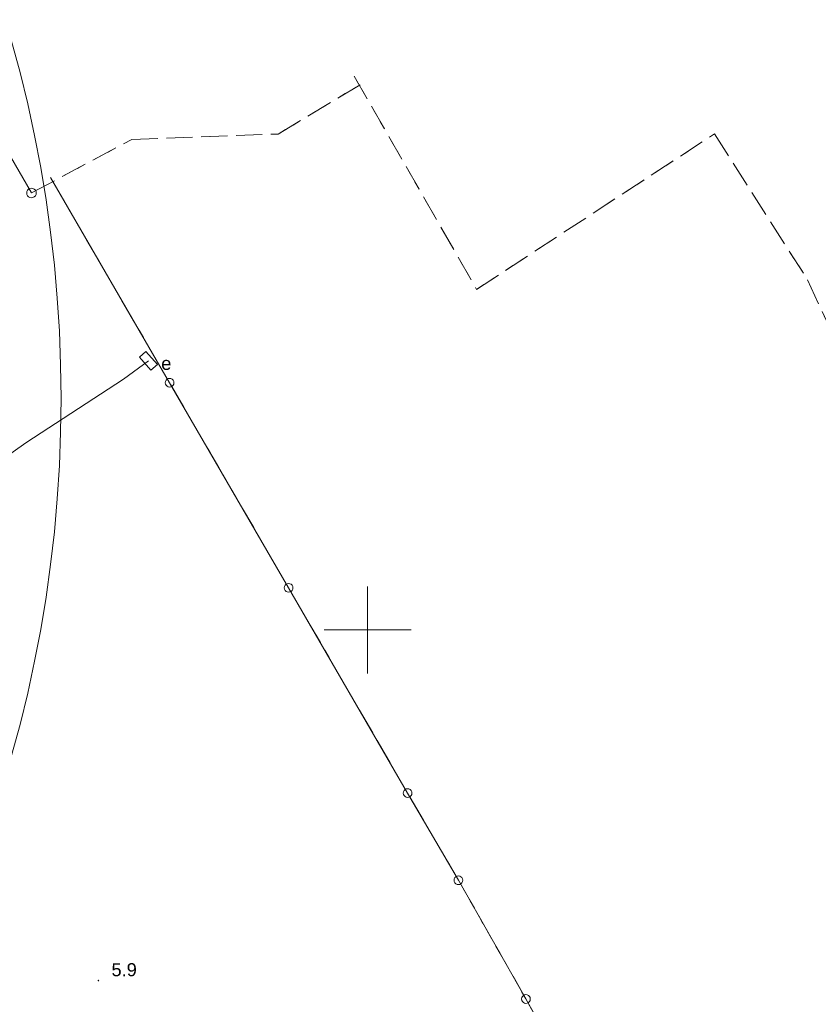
# Model space of a CAD drawing. Extents: x 5474185 to 5474933, y 5916077 to 5916824.
# Tile 214 of 256: x 5474730 to 5474776, y 5916328 to 5916385. Entities that reach past the tile are written whole.
import ezdxf
from ezdxf.enums import TextEntityAlignment as Align

# ---------------------------------------------------------------- set-up
doc = ezdxf.new("R2010")
doc.units = 0
doc.linetypes.add('PRZER1-1', pattern=[1, 0.5, -0.5])
doc.linetypes.add('PRZER3-1', pattern=[2, 1.5, -0.5])
for name, color, linetype, lineweight in [('GEPPGD', 253, 'CONTINUOUS', 18), ('GESDZI', 253, 'CONTINUOUS', 18), ('GESKKL', 253, 'CONTINUOUS', 18), ('GESUZY', 253, 'CONTINUOUS', 18), ('GSPWPN', 253, 'CONTINUOUS', 13), ('GSPWPN_O', 253, 'CONTINUOUS', 13), ('GULEPR', 254, 'CONTINUOUS', 18), ('GUPESE', 254, 'CONTINUOUS', 18), ('GUPESE_O', 254, 'CONTINUOUS', 18), ('IS HP zasięg', 251, 'CONTINUOUS', 20), ('Ramka sekcyjna', 253, 'CONTINUOUS', 18)]:
    doc.layers.add(name, color=color, linetype=linetype, lineweight=lineweight)
doc.styles.add('Arial', font='arial.ttf')

msp = doc.modelspace()

# ---------------------------------------------------------------- hatches: boundary and pattern name
at = {"layer": 'GSPWPN'}
msp.add_hatch(color=256, dxfattribs=at).paths.add_polyline_path([(5474734.53, 5916329.795), (5474734.518353, 5916329.796533), (5474734.5075, 5916329.801029), (5474734.49818, 5916329.80818), (5474734.491029, 5916329.8175), (5474734.486533, 5916329.828353), (5474734.485, 5916329.84), (5474734.486533, 5916329.851647), (5474734.491029, 5916329.8625), (5474734.49818, 5916329.87182), (5474734.5075, 5916329.878971), (5474734.518353, 5916329.883467), (5474734.53, 5916329.885), (5474734.541647, 5916329.883467), (5474734.5525, 5916329.878971), (5474734.56182, 5916329.87182), (5474734.568971, 5916329.8625), (5474734.573467, 5916329.851647), (5474734.575, 5916329.84), (5474734.573467, 5916329.828353), (5474734.568971, 5916329.8175), (5474734.56182, 5916329.80818), (5474734.5525, 5916329.801029), (5474734.541647, 5916329.796533)])

# ---------------------------------------------------------------- linework, layer by layer
at = {"layer": 'GEPPGD', "flags": 128}
for points, elevation in [([(5474730.681546, 5916375.399656), (5474730.766526, 5916375.386197), (5474730.843187, 5916375.347136), (5474730.904026, 5916375.286297), (5474730.943087, 5916375.209636), (5474730.956546, 5916375.124656), (5474730.943087, 5916375.039677), (5474730.904026, 5916374.963016), (5474730.843187, 5916374.902177), (5474730.766526, 5916374.863116), (5474730.681546, 5916374.849656), (5474730.596567, 5916374.863116), (5474730.519906, 5916374.902177), (5474730.459067, 5916374.963016), (5474730.420006, 5916375.039677), (5474730.406546, 5916375.124656), (5474730.420006, 5916375.209636), (5474730.459067, 5916375.286297), (5474730.519906, 5916375.347136), (5474730.596567, 5916375.386197), (5474730.681546, 5916375.399656)], 11.264), ([(5474738.62, 5916364.46), (5474738.697254, 5916364.447764), (5474738.766946, 5916364.412254), (5474738.822254, 5916364.356946), (5474738.857764, 5916364.287254), (5474738.87, 5916364.21), (5474738.857764, 5916364.132746), (5474738.822254, 5916364.063054), (5474738.766946, 5916364.007746), (5474738.697254, 5916363.972236), (5474738.62, 5916363.96), (5474738.542746, 5916363.972236), (5474738.473054, 5916364.007746), (5474738.417746, 5916364.063054), (5474738.382236, 5916364.132746), (5474738.37, 5916364.21), (5474738.382236, 5916364.287254), (5474738.417746, 5916364.356946), (5474738.473054, 5916364.412254), (5474738.542746, 5916364.447764), (5474738.62, 5916364.46)], 10.24), ([(5474745.46, 5916352.67), (5474745.537254, 5916352.657764), (5474745.606946, 5916352.622254), (5474745.662254, 5916352.566946), (5474745.697764, 5916352.497254), (5474745.71, 5916352.42), (5474745.697764, 5916352.342746), (5474745.662254, 5916352.273054), (5474745.606946, 5916352.217746), (5474745.537254, 5916352.182236), (5474745.46, 5916352.17), (5474745.382746, 5916352.182236), (5474745.313054, 5916352.217746), (5474745.257746, 5916352.273054), (5474745.222236, 5916352.342746), (5474745.21, 5916352.42), (5474745.222236, 5916352.497254), (5474745.257746, 5916352.566946), (5474745.313054, 5916352.622254), (5474745.382746, 5916352.657764), (5474745.46, 5916352.67)], 10.24), ([(5474752.3, 5916340.87), (5474752.377254, 5916340.857764), (5474752.446946, 5916340.822254), (5474752.502254, 5916340.766946), (5474752.537764, 5916340.697254), (5474752.55, 5916340.62), (5474752.537764, 5916340.542746), (5474752.502254, 5916340.473054), (5474752.446946, 5916340.417746), (5474752.377254, 5916340.382236), (5474752.3, 5916340.37), (5474752.222746, 5916340.382236), (5474752.153054, 5916340.417746), (5474752.097746, 5916340.473054), (5474752.062236, 5916340.542746), (5474752.05, 5916340.62), (5474752.062236, 5916340.697254), (5474752.097746, 5916340.766946), (5474752.153054, 5916340.822254), (5474752.222746, 5916340.857764), (5474752.3, 5916340.87)], 10.24), ([(5474755.22, 5916335.86), (5474755.297254, 5916335.847764), (5474755.366946, 5916335.812254), (5474755.422254, 5916335.756946), (5474755.457764, 5916335.687254), (5474755.47, 5916335.61), (5474755.457764, 5916335.532746), (5474755.422254, 5916335.463054), (5474755.366946, 5916335.407746), (5474755.297254, 5916335.372236), (5474755.22, 5916335.36), (5474755.142746, 5916335.372236), (5474755.073054, 5916335.407746), (5474755.017746, 5916335.463054), (5474754.982236, 5916335.532746), (5474754.97, 5916335.61), (5474754.982236, 5916335.687254), (5474755.017746, 5916335.756946), (5474755.073054, 5916335.812254), (5474755.142746, 5916335.847764), (5474755.22, 5916335.86)], 10.24), ([(5474759.1, 5916329.03), (5474759.177254, 5916329.017764), (5474759.246946, 5916328.982254), (5474759.302254, 5916328.926946), (5474759.337764, 5916328.857254), (5474759.35, 5916328.78), (5474759.337764, 5916328.702746), (5474759.302254, 5916328.633054), (5474759.246946, 5916328.577746), (5474759.177254, 5916328.542236), (5474759.1, 5916328.53), (5474759.022746, 5916328.542236), (5474758.953054, 5916328.577746), (5474758.897746, 5916328.633054), (5474758.862236, 5916328.702746), (5474758.85, 5916328.78), (5474758.862236, 5916328.857254), (5474758.897746, 5916328.926946), (5474758.953054, 5916328.982254), (5474759.022746, 5916329.017764), (5474759.1, 5916329.03)], 10.24)]:
    msp.add_lwpolyline(points, close=True, dxfattribs=dict(at, elevation=elevation))
at = {"layer": 'GESDZI', "linetype": 'Continuous', "lineweight": 13}
for p, q in [((5474730.681546, 5916375.124656, 11.242), (5474723.388546, 5916387.708656, 11.242)), ((5474738.62, 5916364.21, 10.22), (5474731.77, 5916376.01, 10.22)), ((5474745.46, 5916352.42, 10.22), (5474738.62, 5916364.21, 10.22)), ((5474752.3, 5916340.62, 10.22), (5474745.46, 5916352.42, 10.22)), ((5474755.22, 5916335.61, 10.22), (5474752.3, 5916340.62, 10.22)), ((5474759.1, 5916328.78, 10.22), (5474755.22, 5916335.61, 10.22)), ((5474760.96, 5916325.45, 10.22), (5474759.1, 5916328.78, 10.22))]:
    msp.add_line(p, q, dxfattribs=at)
at = {"layer": 'GESKKL', "linetype": 'PRZER3-1', "lineweight": 13}
for p, q in [((5474744.860546, 5916378.512656, 11.066), (5474749.887546, 5916381.537656, 11.066)), ((5474749.23, 5916381.84, 10.06), (5474756.26, 5916369.58, 10.06)), ((5474730.681546, 5916375.124656, 11.066), (5474736.445546, 5916378.193656, 11.066)), ((5474736.445546, 5916378.193656, 11.066), (5474744.860546, 5916378.512656, 11.066)), ((5474756.26, 5916369.58, 10.06), (5474769.94, 5916378.52, 10.06)), ((5474769.94, 5916378.52, 10.06), (5474775.29, 5916370.12, 10.06)), ((5474738.62, 5916364.21, 10.06), (5474731.77, 5916376.01, 10.06)), ((5474775.29, 5916370.12, 10.06), (5474777.34, 5916365.66, 10.06)), ((5474745.46, 5916352.42, 10.06), (5474738.62, 5916364.21, 10.06)), ((5474752.3, 5916340.62, 10.06), (5474745.46, 5916352.42, 10.06)), ((5474755.22, 5916335.61, 10.06), (5474752.3, 5916340.62, 10.06)), ((5474759.1, 5916328.78, 10.06), (5474755.22, 5916335.61, 10.06)), ((5474760.96, 5916325.45, 10.06), (5474759.1, 5916328.78, 10.06))]:
    msp.add_line(p, q, dxfattribs=at)
at = {"layer": 'GESUZY', "linetype": 'PRZER1-1', "lineweight": 13}
for p, q in [((5474744.860546, 5916378.512656, 11.088), (5474749.887546, 5916381.537656, 11.088)), ((5474749.23, 5916381.84, 10.08), (5474756.26, 5916369.58, 10.08)), ((5474730.681546, 5916375.124656, 11.088), (5474736.445546, 5916378.193656, 11.088)), ((5474736.445546, 5916378.193656, 11.088), (5474744.860546, 5916378.512656, 11.088)), ((5474756.26, 5916369.58, 10.08), (5474769.94, 5916378.52, 10.08)), ((5474769.94, 5916378.52, 10.08), (5474775.29, 5916370.12, 10.08)), ((5474738.62, 5916364.21, 10.08), (5474731.77, 5916376.01, 10.08)), ((5474775.29, 5916370.12, 10.08), (5474777.34, 5916365.66, 10.08)), ((5474745.46, 5916352.42, 10.08), (5474738.62, 5916364.21, 10.08)), ((5474752.3, 5916340.62, 10.08), (5474745.46, 5916352.42, 10.08)), ((5474755.22, 5916335.61, 10.08), (5474752.3, 5916340.62, 10.08)), ((5474759.1, 5916328.78, 10.08), (5474755.22, 5916335.61, 10.08)), ((5474760.96, 5916325.45, 10.08), (5474759.1, 5916328.78, 10.08))]:
    msp.add_line(p, q, dxfattribs=at)
at = {"layer": 'GULEPR', "linetype": 'Continuous', "lineweight": 13}
for p, q in [((5474737.4, 5916365.47, 10.14), (5474735.97, 5916364.42, 10.14)), ((5474735.97, 5916364.42, 10.14), (5474730.35, 5916360.76, 10.14)), ((5474730.35, 5916360.76, 10.14), (5474723.72, 5916356.07, 10.14))]:
    msp.add_line(p, q, dxfattribs=at)
at = {"layer": 'GUPESE'}
msp.add_3dface([(5474736.88131, 5916365.678473, 10.16), (5474737.255565, 5916366.010036, 10.16), (5474737.91869, 5916365.261527, 10.16), (5474737.544435, 5916364.929964, 10.16)], dxfattribs=at)
at = {"layer": 'IS HP zasięg', "lineweight": 15, "ltscale": 0.7}
msp.add_circle((5474657.383907, 5916363.309527, 10.18), 75, dxfattribs=at)
at = {"layer": 'Ramka sekcyjna', "linetype": 'Continuous', "lineweight": 18, "elevation": 100, "flags": 128}
for points in [[(5474750, 5916347.5), (5474750, 5916352.5)], [(5474752.5, 5916350), (5474747.5, 5916350)]]:
    msp.add_lwpolyline(points, dxfattribs=at)

# ---------------------------------------------------------------- texts
at = {"layer": 'GSPWPN_O', "linetype": 'Continuous', "lineweight": 0, "style": 'Arial'}
msp.add_text('5.9', height=0.75, dxfattribs=at).set_placement((5474735.28, 5916330.09, 10.8))
at = {"layer": 'GUPESE_O', "linetype": 'Continuous', "lineweight": 0, "style": 'Arial'}
msp.add_text('e', height=0.75, dxfattribs=at).set_placement((5474738.721483, 5916364.949614, 10.8), align=Align.RIGHT)

doc.saveas('drawing.dxf')
